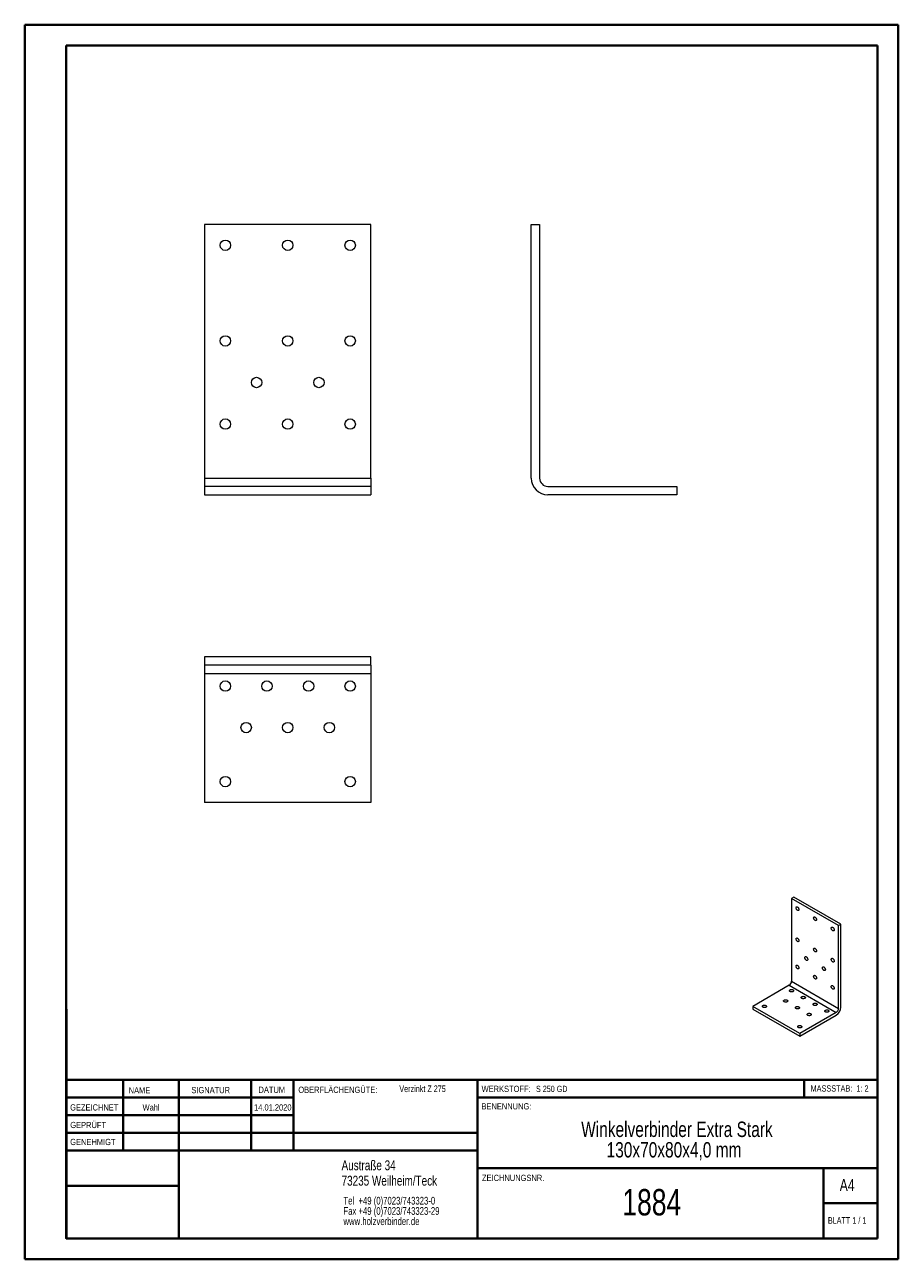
# Model space of a CAD drawing. Header units: millimetres. Extents: x 0 to 210, y 0 to 297.
import ezdxf

# ---------------------------------------------------------------- set-up
doc = ezdxf.new("R2010")
doc.units = ezdxf.units.MM
doc.styles.add('SLDTEXTSTYLE0', font='TXT', dxfattribs={"width": 0.75})
doc.styles.add('SLDTEXTSTYLE1', font='TXT', dxfattribs={"width": 0.681818})
doc.styles.add('SLDTEXTSTYLE2', font='TXT', dxfattribs={"width": 0.7})
doc.styles.add('SLDTEXTSTYLE3', font='TXT', dxfattribs={"width": 0.6875})

# ---------------------------------------------------------------- blocks, each defined once
blk = doc.blocks.new('SW_NOTE_0')
at = {"color": 0, "linetype": 'Continuous', "lineweight": 0, "char_height": 1.8521, "attachment_point": 1, "style": 'SLDTEXTSTYLE0'}
for s, insert in [('Tel  +49 (0)7023/743323-0', (0, 2.39)), ('Fax +49 (0)7023/743323-29', (0, -0.08)), ('www.holzverbinder.de', (0, -2.55))]:
    blk.add_mtext(s, dxfattribs=dict(at, insert=insert))
blk = doc.blocks.new('SW_NOTE_1')
at = {"color": 0, "linetype": 'Continuous', "lineweight": 0, "char_height": 3.7042, "attachment_point": 2, "style": 'SLDTEXTSTYLE0'}
for s, insert in [('Winkelverbinder Extra Stark', (31.89, 4.77)), ('130x70x80x4,0 mm', (31.19, -0.16))]:
    blk.add_mtext(s, dxfattribs=dict(at, insert=insert))

msp = doc.modelspace()

# ---------------------------------------------------------------- linework, layer by layer
at = {"color": 7, "linetype": 'Continuous', "lineweight": 40}
for p, q in [((0.08, 0.21), (0.08, 297.21)), ((0.08, 297.21), (210.08, 297.21)), ((210.08, 0.21), (210.08, 297.21)), ((210.08, 292.21), (210.08, 297.21)), ((10.08, 292.21), (205.08, 292.21)), ((10.08, 5.21), (10.08, 292.21)), ((205.08, 5.21), (205.08, 292.21)), ((10.11, 60.37), (10.11, 5.12)), ((205.08, 43.37), (10.11, 43.37)), ((23.71, 43.37), (23.71, 26.37)), ((37.1, 43.37), (37.1, 5.12)), ((54.51, 43.37), (54.51, 26.37)), ((64.71, 26.37), (64.71, 43.37)), ((108.91, 43.37), (108.91, 5.12)), ((187.47, 39.12), (187.47, 43.37)), ((64.71, 39.1), (10.11, 39.1)), ((205.08, 39.12), (108.91, 39.12)), ((64.71, 34.87), (10.11, 34.87)), ((108.91, 30.62), (10.11, 30.62)), ((108.91, 26.37), (10.11, 26.37)), ((108.91, 22.12), (205.08, 22.12)), ((192.08, 5.21), (192.08, 22.21)), ((37.1, 17.87), (10.11, 17.87)), ((10.11, 13.71), (10.08, 13.71)), ((205.08, 13.71), (192.08, 13.71)), ((10.11, 9.46), (10.08, 9.46)), ((10.08, 5.21), (205.08, 5.21)), ((205.08, 5.21), (180.99, 5.21)), ((0.08, 0.21), (210.08, 0.21))]:
    msp.add_line(p, q, dxfattribs=at)
at = {"color": 7, "linetype": 'Continuous', "lineweight": 15}
for p, q in [((83.31, 249.14), (43.31, 249.14)), ((43.31, 249.14), (43.31, 188.14)), ((83.31, 188.14), (83.31, 249.14)), ((121.85, 188.14), (121.85, 249.14)), ((121.85, 249.14), (123.85, 249.14)), ((123.85, 249.14), (123.85, 188.14)), ((43.31, 188.14), (83.31, 188.14)), ((43.31, 188.14), (43.31, 186.14)), ((83.31, 188.14), (83.31, 186.14)), ((43.31, 186.14), (43.31, 184.14)), ((83.31, 186.14), (43.31, 186.14)), ((83.31, 186.14), (83.31, 184.14)), ((125.85, 186.14), (156.85, 186.14)), ((156.85, 186.14), (156.85, 184.14)), ((43.31, 184.14), (83.31, 184.14)), ((156.85, 184.14), (125.85, 184.14)), ((83.31, 145.12), (43.31, 145.12)), ((43.31, 145.12), (43.31, 143.12)), ((83.31, 143.12), (43.31, 143.12)), ((43.31, 143.12), (43.31, 141.12)), ((83.31, 143.12), (83.31, 145.12)), ((83.31, 143.12), (83.31, 141.12)), ((43.31, 141.12), (83.31, 141.12)), ((43.31, 141.12), (43.31, 110.12)), ((83.31, 141.12), (83.31, 110.12)), ((83.31, 110.12), (43.31, 110.12)), ((184.99, 87.36), (184.42, 87.03)), ((195.74, 80.5), (184.42, 87.03)), ((184.42, 87.03), (184.42, 67.11)), ((196.3, 80.82), (184.99, 87.36)), ((195.74, 80.5), (196.3, 80.82)), ((195.74, 60.57), (195.74, 80.5)), ((196.3, 60.9), (196.3, 80.82)), ((183.86, 66.13), (175.09, 61.06)), ((183.86, 66.13), (195.17, 59.59)), ((184.42, 67.11), (195.74, 60.57)), ((186.4, 54.53), (175.09, 61.06)), ((175.09, 61.06), (175.09, 60.41)), ((175.09, 60.41), (186.4, 53.88)), ((195.17, 59.59), (186.4, 54.53)), ((186.4, 53.88), (195.17, 58.94)), ((186.4, 54.53), (186.4, 53.88))]:
    msp.add_line(p, q, dxfattribs=at)
at = {"color": 7, "linetype": 'Continuous', "lineweight": 0}
for p, q in [((64.71, 39.12), (10.11, 39.12)), ((23.71, 5.21), (23.71, 5.12)), ((54.51, 5.21), (54.51, 5.12))]:
    msp.add_line(p, q, dxfattribs=at)
at = {"color": 7, "linetype": 'Continuous', "lineweight": 15, "flags": 128}
for points in [[(185.84, 84.17), (185.76, 84.23), (185.69, 84.3), (185.62, 84.38), (185.57, 84.47), (185.52, 84.57), (185.5, 84.67), (185.48, 84.76), (185.49, 84.85), (185.51, 84.92), (185.54, 84.98), (185.59, 85.02), (185.65, 85.04), (185.72, 85.03), (185.8, 85.01), (185.87, 84.96), (185.95, 84.9), (186.02, 84.82), (186.08, 84.74), (186.13, 84.64), (186.17, 84.54), (186.19, 84.44), (186.19, 84.35), (186.18, 84.27), (186.15, 84.21), (186.11, 84.16), (186.05, 84.13), (185.99, 84.12), (185.91, 84.14), (185.84, 84.17)], [(190.08, 81.72), (190, 81.78), (189.93, 81.85), (189.87, 81.93), (189.81, 82.02), (189.77, 82.12), (189.74, 82.22), (189.73, 82.31), (189.73, 82.4), (189.75, 82.47), (189.79, 82.53), (189.84, 82.57), (189.9, 82.59), (189.97, 82.58), (190.04, 82.56), (190.12, 82.51), (190.19, 82.45), (190.26, 82.38), (190.32, 82.29), (190.37, 82.19), (190.41, 82.09), (190.43, 82), (190.43, 81.9), (190.42, 81.82), (190.39, 81.76), (190.35, 81.71), (190.29, 81.68), (190.23, 81.67), (190.16, 81.69), (190.08, 81.72)], [(185.84, 76.66), (185.76, 76.71), (185.69, 76.78), (185.62, 76.87), (185.57, 76.96), (185.52, 77.06), (185.5, 77.16), (185.48, 77.25), (185.49, 77.34), (185.51, 77.41), (185.54, 77.47), (185.59, 77.5), (185.65, 77.52), (185.72, 77.52), (185.8, 77.5), (185.87, 77.45), (185.95, 77.39), (186.02, 77.31), (186.08, 77.22), (186.13, 77.13), (186.17, 77.03), (186.19, 76.93), (186.19, 76.84), (186.18, 76.76), (186.15, 76.7), (186.11, 76.65), (186.05, 76.62), (185.99, 76.61), (185.91, 76.63), (185.84, 76.66)], [(194.32, 79.27), (194.25, 79.33), (194.17, 79.4), (194.11, 79.48), (194.05, 79.57), (194.01, 79.67), (193.98, 79.77), (193.97, 79.86), (193.97, 79.95), (193.99, 80.02), (194.03, 80.08), (194.08, 80.12), (194.14, 80.14), (194.21, 80.13), (194.28, 80.11), (194.36, 80.07), (194.43, 80), (194.5, 79.93), (194.57, 79.84), (194.61, 79.74), (194.65, 79.64), (194.67, 79.55), (194.67, 79.46), (194.66, 79.38), (194.63, 79.31), (194.59, 79.26), (194.54, 79.23), (194.47, 79.23), (194.4, 79.24), (194.32, 79.27)], [(190.08, 74.21), (190, 74.26), (189.93, 74.33), (189.87, 74.42), (189.81, 74.51), (189.77, 74.61), (189.74, 74.71), (189.73, 74.8), (189.73, 74.89), (189.75, 74.96), (189.79, 75.02), (189.84, 75.06), (189.9, 75.07), (189.97, 75.07), (190.04, 75.05), (190.12, 75), (190.19, 74.94), (190.26, 74.86), (190.32, 74.77), (190.37, 74.68), (190.41, 74.58), (190.43, 74.48), (190.43, 74.39), (190.42, 74.31), (190.39, 74.25), (190.35, 74.2), (190.29, 74.17), (190.23, 74.16), (190.16, 74.18), (190.08, 74.21)], [(187.96, 72.17), (187.88, 72.22), (187.81, 72.29), (187.74, 72.38), (187.69, 72.47), (187.65, 72.57), (187.62, 72.66), (187.6, 72.76), (187.61, 72.84), (187.63, 72.92), (187.67, 72.98), (187.71, 73.01), (187.78, 73.03), (187.85, 73.03), (187.92, 73.01), (188, 72.96), (188.07, 72.9), (188.14, 72.82), (188.2, 72.73), (188.25, 72.64), (188.29, 72.54), (188.31, 72.44), (188.31, 72.35), (188.3, 72.27), (188.27, 72.21), (188.23, 72.16), (188.17, 72.13), (188.11, 72.12), (188.03, 72.13), (187.96, 72.17)], [(194.32, 71.76), (194.25, 71.81), (194.17, 71.88), (194.11, 71.97), (194.05, 72.06), (194.01, 72.16), (193.98, 72.26), (193.97, 72.35), (193.97, 72.44), (193.99, 72.51), (194.03, 72.57), (194.08, 72.61), (194.14, 72.62), (194.21, 72.62), (194.28, 72.6), (194.36, 72.55), (194.43, 72.49), (194.5, 72.41), (194.57, 72.33), (194.61, 72.23), (194.65, 72.13), (194.67, 72.03), (194.67, 71.94), (194.66, 71.86), (194.63, 71.8), (194.59, 71.75), (194.54, 71.72), (194.47, 71.71), (194.4, 71.73), (194.32, 71.76)], [(185.84, 70.13), (185.76, 70.18), (185.69, 70.25), (185.62, 70.33), (185.57, 70.43), (185.52, 70.52), (185.5, 70.62), (185.48, 70.72), (185.49, 70.8), (185.51, 70.88), (185.54, 70.93), (185.59, 70.97), (185.65, 70.99), (185.72, 70.99), (185.8, 70.96), (185.87, 70.92), (185.95, 70.86), (186.02, 70.78), (186.08, 70.69), (186.13, 70.6), (186.17, 70.5), (186.19, 70.4), (186.19, 70.31), (186.18, 70.23), (186.15, 70.16), (186.11, 70.12), (186.05, 70.09), (185.99, 70.08), (185.91, 70.09), (185.84, 70.13)], [(190.08, 67.68), (190, 67.73), (189.93, 67.8), (189.87, 67.88), (189.81, 67.98), (189.77, 68.08), (189.74, 68.17), (189.73, 68.27), (189.73, 68.35), (189.75, 68.43), (189.79, 68.48), (189.84, 68.52), (189.9, 68.54), (189.97, 68.54), (190.04, 68.51), (190.12, 68.47), (190.19, 68.41), (190.26, 68.33), (190.32, 68.24), (190.37, 68.15), (190.41, 68.05), (190.43, 67.95), (190.43, 67.86), (190.42, 67.78), (190.39, 67.71), (190.35, 67.67), (190.29, 67.64), (190.23, 67.63), (190.16, 67.64), (190.08, 67.68)], [(192.2, 69.72), (192.12, 69.77), (192.05, 69.84), (191.99, 69.93), (191.93, 70.02), (191.89, 70.12), (191.86, 70.22), (191.85, 70.31), (191.85, 70.4), (191.87, 70.47), (191.91, 70.53), (191.96, 70.56), (192.02, 70.58), (192.09, 70.58), (192.16, 70.56), (192.24, 70.51), (192.31, 70.45), (192.38, 70.37), (192.44, 70.28), (192.49, 70.19), (192.53, 70.09), (192.55, 69.99), (192.55, 69.9), (192.54, 69.82), (192.51, 69.76), (192.47, 69.71), (192.41, 69.68), (192.35, 69.67), (192.28, 69.69), (192.2, 69.72)], [(194.32, 65.23), (194.25, 65.28), (194.17, 65.35), (194.11, 65.44), (194.05, 65.53), (194.01, 65.63), (193.98, 65.72), (193.97, 65.82), (193.97, 65.9), (193.99, 65.98), (194.03, 66.04), (194.08, 66.07), (194.14, 66.09), (194.21, 66.09), (194.28, 66.07), (194.36, 66.02), (194.43, 65.96), (194.5, 65.88), (194.57, 65.79), (194.61, 65.7), (194.65, 65.6), (194.67, 65.5), (194.67, 65.41), (194.66, 65.33), (194.63, 65.27), (194.59, 65.22), (194.54, 65.19), (194.47, 65.18), (194.4, 65.19), (194.32, 65.23)], [(183.36, 62.17), (183.28, 62.13), (183.18, 62.1), (183.08, 62.08), (182.97, 62.08), (182.86, 62.09), (182.76, 62.12), (182.67, 62.16), (182.6, 62.2), (182.55, 62.26), (182.52, 62.32), (182.51, 62.38), (182.52, 62.44), (182.56, 62.5), (182.62, 62.55), (182.69, 62.6), (182.79, 62.63), (182.89, 62.65), (182.99, 62.66), (183.1, 62.65), (183.21, 62.64), (183.3, 62.61), (183.38, 62.56), (183.44, 62.51), (183.49, 62.46), (183.51, 62.39), (183.5, 62.33), (183.48, 62.27), (183.43, 62.22), (183.36, 62.17)], [(184.78, 64.62), (184.69, 64.58), (184.59, 64.55), (184.49, 64.53), (184.38, 64.53), (184.28, 64.54), (184.18, 64.57), (184.09, 64.61), (184.02, 64.65), (183.96, 64.71), (183.93, 64.77), (183.92, 64.83), (183.94, 64.89), (183.97, 64.95), (184.03, 65), (184.11, 65.04), (184.2, 65.08), (184.3, 65.1), (184.41, 65.11), (184.52, 65.1), (184.62, 65.09), (184.71, 65.05), (184.79, 65.01), (184.86, 64.96), (184.9, 64.9), (184.92, 64.84), (184.92, 64.78), (184.89, 64.72), (184.84, 64.66), (184.78, 64.62)], [(187.6, 62.98), (187.52, 62.94), (187.42, 62.92), (187.32, 62.9), (187.21, 62.9), (187.1, 62.91), (187, 62.94), (186.92, 62.97), (186.84, 63.02), (186.79, 63.07), (186.76, 63.13), (186.75, 63.19), (186.77, 63.26), (186.8, 63.32), (186.86, 63.37), (186.94, 63.41), (187.03, 63.45), (187.13, 63.47), (187.24, 63.48), (187.35, 63.47), (187.45, 63.45), (187.54, 63.42), (187.62, 63.38), (187.69, 63.33), (187.73, 63.27), (187.75, 63.21), (187.75, 63.15), (187.72, 63.09), (187.67, 63.03), (187.6, 62.98)], [(178.27, 60.86), (178.19, 60.82), (178.09, 60.79), (177.98, 60.78), (177.88, 60.78), (177.77, 60.79), (177.67, 60.81), (177.58, 60.85), (177.51, 60.9), (177.46, 60.95), (177.43, 61.01), (177.42, 61.07), (177.43, 61.13), (177.47, 61.19), (177.53, 61.25), (177.6, 61.29), (177.69, 61.32), (177.8, 61.34), (177.9, 61.35), (178.01, 61.35), (178.11, 61.33), (178.21, 61.3), (178.29, 61.26), (178.35, 61.21), (178.39, 61.15), (178.42, 61.09), (178.41, 61.03), (178.39, 60.96), (178.34, 60.91), (178.27, 60.86)], [(186.19, 60.53), (186.11, 60.49), (186.01, 60.47), (185.9, 60.45), (185.8, 60.45), (185.69, 60.46), (185.59, 60.49), (185.5, 60.52), (185.43, 60.57), (185.38, 60.62), (185.35, 60.68), (185.34, 60.75), (185.35, 60.81), (185.39, 60.87), (185.45, 60.92), (185.52, 60.96), (185.61, 61), (185.72, 61.02), (185.82, 61.03), (185.93, 61.02), (186.03, 61), (186.13, 60.97), (186.21, 60.93), (186.27, 60.88), (186.31, 60.82), (186.33, 60.76), (186.33, 60.7), (186.31, 60.64), (186.26, 60.58), (186.19, 60.53)], [(190.43, 61.35), (190.35, 61.31), (190.25, 61.28), (190.15, 61.27), (190.04, 61.27), (189.93, 61.28), (189.83, 61.3), (189.75, 61.34), (189.67, 61.39), (189.62, 61.44), (189.59, 61.5), (189.58, 61.56), (189.59, 61.62), (189.63, 61.68), (189.69, 61.74), (189.77, 61.78), (189.86, 61.81), (189.96, 61.83), (190.07, 61.84), (190.17, 61.84), (190.28, 61.82), (190.37, 61.79), (190.45, 61.75), (190.51, 61.7), (190.56, 61.64), (190.58, 61.58), (190.57, 61.52), (190.55, 61.45), (190.5, 61.4), (190.43, 61.35)], [(193.26, 59.72), (193.18, 59.68), (193.08, 59.65), (192.98, 59.64), (192.87, 59.63), (192.76, 59.65), (192.66, 59.67), (192.57, 59.71), (192.5, 59.75), (192.45, 59.81), (192.42, 59.87), (192.41, 59.93), (192.42, 59.99), (192.46, 60.05), (192.52, 60.1), (192.59, 60.15), (192.69, 60.18), (192.79, 60.2), (192.89, 60.21), (193, 60.2), (193.11, 60.19), (193.2, 60.16), (193.28, 60.11), (193.34, 60.06), (193.39, 60.01), (193.41, 59.94), (193.4, 59.88), (193.38, 59.82), (193.33, 59.77), (193.26, 59.72)], [(186.76, 55.96), (186.67, 55.92), (186.57, 55.9), (186.47, 55.88), (186.36, 55.88), (186.26, 55.89), (186.16, 55.91), (186.07, 55.95), (186, 56), (185.94, 56.05), (185.91, 56.11), (185.9, 56.17), (185.92, 56.24), (185.95, 56.29), (186.01, 56.35), (186.09, 56.39), (186.18, 56.42), (186.28, 56.45), (186.39, 56.45), (186.5, 56.45), (186.6, 56.43), (186.69, 56.4), (186.77, 56.36), (186.84, 56.31), (186.88, 56.25), (186.9, 56.19), (186.9, 56.13), (186.87, 56.07), (186.82, 56.01), (186.76, 55.96)], [(189.02, 58.9), (188.93, 58.86), (188.84, 58.83), (188.73, 58.82), (188.62, 58.82), (188.52, 58.83), (188.42, 58.85), (188.33, 58.89), (188.26, 58.94), (188.21, 58.99), (188.17, 59.05), (188.17, 59.11), (188.18, 59.17), (188.22, 59.23), (188.28, 59.29), (188.35, 59.33), (188.44, 59.36), (188.54, 59.39), (188.65, 59.39), (188.76, 59.39), (188.86, 59.37), (188.96, 59.34), (189.04, 59.3), (189.1, 59.25), (189.14, 59.19), (189.16, 59.13), (189.16, 59.07), (189.13, 59.01), (189.09, 58.95), (189.02, 58.9)]]:
    msp.add_lwpolyline(points, dxfattribs=at)
at = {"color": 7, "linetype": 'Continuous', "lineweight": 15}
for centre in [(48.31, 244.14), (63.31, 244.14), (78.31, 244.14), (48.31, 221.14), (63.31, 221.14), (78.31, 221.14), (55.81, 211.14), (70.81, 211.14), (48.31, 201.14), (63.31, 201.14), (78.31, 201.14), (48.31, 138.12), (58.31, 138.12), (68.31, 138.12), (78.31, 138.12), (53.31, 128.12), (63.31, 128.12), (73.31, 128.12), (48.31, 115.12), (78.31, 115.12)]:
    msp.add_circle(centre, 1.25, dxfattribs=at)
for centre, radius, start, end in [((125.85, 188.14), 4, 180, 270), ((125.85, 188.14), 2, 180, 270), ((183.2, 67.16), 1.22, 302.4763, 357.5237), ((193.85, 61.01), 2.45, 302.5202, 357.4798), ((194.51, 60.63), 1.22, 302.4763, 357.5237)]:
    msp.add_arc(centre, radius, start, end, dxfattribs=at)

# ---------------------------------------------------------------- block references
at = {"color": 7, "linetype": 'Continuous', "lineweight": 0}
for name, p in [('SW_NOTE_1', (124.98, 28.57)), ('SW_NOTE_0', (76.7, 12.85))]:
    msp.add_blockref(name, p, dxfattribs=at)

# ---------------------------------------------------------------- texts
for s, insert, char_height, attachment_point, style in [('NAME', (25.07, 41.62), 1.5, 1, 'SLDTEXTSTYLE0'), ('SIGNATUR', (40.14, 41.68), 1.5, 1, 'SLDTEXTSTYLE0'), ('DATUM', (56.28, 41.74), 1.5, 1, 'SLDTEXTSTYLE0'), ('OBERFLÄCHENGÜTE:', (65.86, 41.74), 1.5, 1, 'SLDTEXTSTYLE0'), ('Verzinkt Z 275', (90.14, 42.03), 1.5875, 1, 'SLDTEXTSTYLE0'), ('WERKSTOFF:', (109.91, 41.96), 1.5, 1, 'SLDTEXTSTYLE0'), ('S 250 GD', (122.99, 41.96), 1.5, 1, 'SLDTEXTSTYLE3'), ('MASSSTAB:  1: 2', (188.99, 42.07), 1.5, 1, 'SLDTEXTSTYLE2'), ('GEZEICHNET', (11, 37.51), 1.5, 1, 'SLDTEXTSTYLE0'), ('Wahl', (30.46, 37.5), 1.499, 2, 'SLDTEXTSTYLE0'), ('14.01.2020', (59.72, 37.5), 1.499, 2, 'SLDTEXTSTYLE0'), ('BENENNUNG:', (109.88, 37.77), 1.5, 1, 'SLDTEXTSTYLE0'), ('GEPRÜFT', (11.03, 33.28), 1.5, 1, 'SLDTEXTSTYLE0'), ('GENEHMIGT', (11.02, 29.19), 1.5, 1, 'SLDTEXTSTYLE0'), ('Austraße 34', (76.25, 24.02), 2.3813, 1, 'SLDTEXTSTYLE0'), ('73235 Weilheim/Teck', (76.25, 20.32), 2.3813, 1, 'SLDTEXTSTYLE0'), ('ZEICHNUNGSNR.', (110, 20.55), 1.5, 1, 'SLDTEXTSTYLE0'), ('A4', (196, 19.52), 2.91, 1, 'SLDTEXTSTYLE0'), ('1884', (150.82, 17.12), 6.35, 2, 'SLDTEXTSTYLE0'), ('BLATT 1 / 1', (193.16, 10.36), 1.5875, 1, 'SLDTEXTSTYLE1')]:
    msp.add_mtext(s, dxfattribs=dict(at, insert=insert, char_height=char_height, attachment_point=attachment_point, style=style))

doc.saveas('drawing.dxf')
